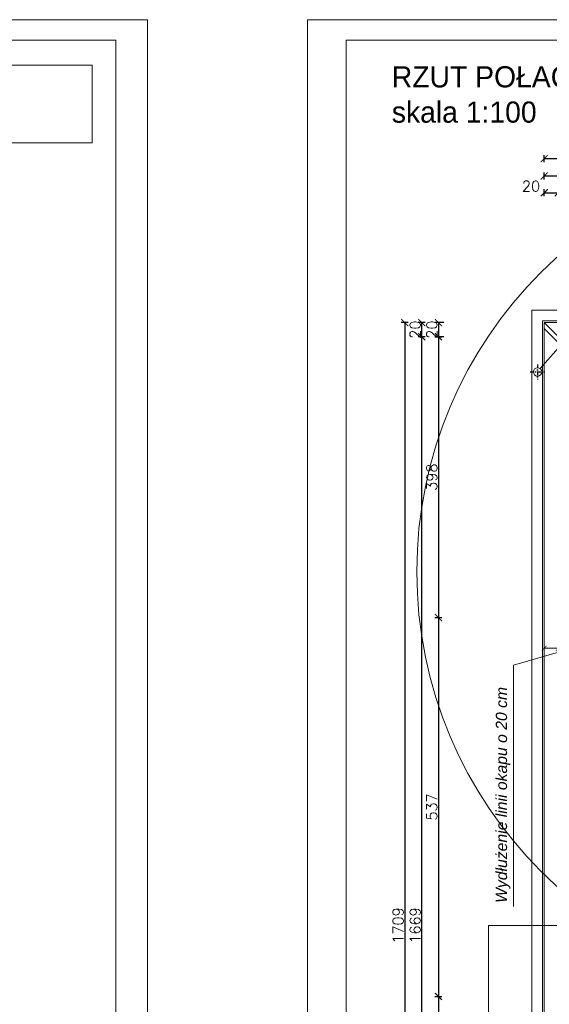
# Model space of a CAD drawing. Header units: millimetres. Extents: x -740 to 33545, y 5178 to 22494.
# Tile 100 of 256: x 12593 to 13343, y 6753 to 8148. Entities that reach past the tile are written whole.
import ezdxf
from ezdxf.lldxf.tags import DXFTag

# ---------------------------------------------------------------- set-up
doc = ezdxf.new("R2010")
doc.units = ezdxf.units.MM
doc.header["$MEASUREMENT"] = 0
doc.linetypes.add('AUSGEZOGEN', pattern=[0])
doc.linetypes.add('STRICHPUNKTX2', pattern=[2, 1, -0.5, 0, -0.5])
doc.layers.get('Defpoints').update_dxf_attribs({"color": 252})
doc.layers.add('_B___I__', color=252, linetype='AUSGEZOGEN')
for name, color, linetype, lineweight in [('_IS_EKO_Wentylacja_wyrzut', 16, 'Continuous', 20), ('A_l.przerywana', 252, 'ICAD_ISO03W100', 9), ('A_l.widokowa', 252, 'Continuous', 18), ('A_wymiarowanie', 252, 'Continuous', 9), ('l. przerywana', 252, 'ICAD_ISO03W100', 9), ('l.widokowa', 252, 'Continuous', 15), ('linia opisowa', 252, 'Continuous', 9), ('Nowe_820-G Rysunki Obrazki_Nr_pióra__23', 252, 'Continuous', 15), ('wymiarowanie', 252, 'Continuous', 9)]:
    doc.layers.add(name, color=color, linetype=linetype, lineweight=lineweight)
doc.styles.add('styl2', font='simplex.shx')
tags = doc.linetypes.add('ICAD_ISO03W100', pattern=[30, 12, -18]).pattern_tags.tags
tags[6:7] = [DXFTag(74, 4), DXFTag(75, 0), DXFTag(340, '0'), DXFTag(46, 1.0), DXFTag(50, 0.0), DXFTag(44, 0.0), DXFTag(45, 0.0)]
tags[4:5] = [DXFTag(74, 4), DXFTag(75, 0), DXFTag(340, '0'), DXFTag(46, 1.0), DXFTag(50, 0.0), DXFTag(44, 0.0), DXFTag(45, 0.0)]
doc.dimstyles.new('Kopia I_1.100', dxfattribs={"dimtxt": 15, "dimasz": 10, "dimexe": 5, "dimexo": 1, "dimgap": 1.5, "dimtad": 1, "dimdec": 1, "dimrnd": 0.5, "dimtxsty": 'styl2', "dimblk": 'ARCHTICK', "dimcen": 5, "dimadec": 0, "dimazin": 0, "dimtfac": 1, "dimtdec": 1, "dimtmove": 0, "dimatfit": 3, "dimldrblk": 'ARCHTICK', "dimfxl": 0, "dimarcsym": 0})
doc.dimstyles.new('Skala 1-100', dxfattribs={"dimtxt": 17, "dimasz": 7, "dimexe": 1, "dimexo": 1, "dimgap": 1.5, "dimtad": 1, "dimdec": 1, "dimrnd": 0.5, "dimtxsty": 'styl2', "dimblk": 'ARCHTICK', "dimcen": 7, "dimadec": 0, "dimazin": 0, "dimtfac": 1, "dimtdec": 1, "dimtmove": 1, "dimatfit": 3, "dimldrblk": 'ARCHTICK', "dimfxl": 0, "dimlwd": -1, "dimlwe": -1, "dimarcsym": 0})

# ---------------------------------------------------------------- blocks, each defined once
blk = doc.blocks.new('_ArchTick')
at = {"color": 0, "linetype": 'ByBlock', "const_width": 0.15}
blk.add_lwpolyline([(-0.5, -0.5), (0.5, 0.5)], dxfattribs=at)
blk = doc.blocks.new('*D1314')
at = {"layer": 'Defpoints', "color": 0}
for p in [(13336, 7257.4), (13336, 7210.8), (13356, 7210.8)]:
    blk.add_point(p, dxfattribs=at)
at = {"layer": 'wymiarowanie', "color": 0}
for p, q in [((13336, 7252.4), (13336, 7258.4)), ((13356, 7257.4), (13336, 7257.4)), ((13356, 7252.4), (13356, 7258.4))]:
    blk.add_line(p, q, dxfattribs=at)
at = {"layer": 'wymiarowanie', "color": 0, "xscale": 7, "yscale": 7, "zscale": 7, "rotation": 180}
blk.add_blockref('_ArchTick', (13336, 7257.4), dxfattribs=at)
at = {"layer": 'wymiarowanie', "color": 0, "xscale": 7, "yscale": 7, "zscale": 7}
blk.add_blockref('_ArchTick', (13356, 7257.4), dxfattribs=at)
at = {"layer": 'wymiarowanie', "color": 0, "insert": (13374.5, 7270.1), "char_height": 17, "attachment_point": 5, "style": 'styl2'}
blk.add_mtext('20', dxfattribs=at)
blk = doc.blocks.new('*D1803')
at = {"layer": 'Defpoints', "color": 0}
for p in [(13356, 7903), (13336, 7625.7), (13356, 7625.7)]:
    blk.add_point(p, dxfattribs=at)
at = {"layer": 'wymiarowanie', "color": 0, "lineweight": -2}
for p, q in [((13336, 7898), (13336, 7908)), ((13336, 7903), (13356, 7903)), ((13356, 7898), (13356, 7908))]:
    blk.add_line(p, q, dxfattribs=at)
at = {"layer": 'wymiarowanie', "color": 0, "lineweight": -2, "xscale": 10, "yscale": 10, "zscale": 10, "rotation": 180}
blk.add_blockref('_ArchTick', (13336, 7903), dxfattribs=at)
at = {"layer": 'wymiarowanie', "color": 0, "lineweight": -2, "xscale": 10, "yscale": 10, "zscale": 10}
blk.add_blockref('_ArchTick', (13356, 7903), dxfattribs=at)
at = {"layer": 'wymiarowanie', "color": 0, "insert": (13317.3, 7912.3), "char_height": 15, "attachment_point": 5, "style": 'styl2'}
blk.add_mtext('20', dxfattribs=at)
blk = doc.blocks.new('*D1813')
at = {"layer": 'Defpoints', "color": 0}
for p in [(13754, 7926.8), (13336, 7898), (13754, 7898)]:
    blk.add_point(p, dxfattribs=at)
at = {"layer": 'wymiarowanie', "color": 0, "lineweight": -2}
for p, q in [((13336, 7921.8), (13336, 7931.8)), ((13754, 7921.8), (13754, 7931.8)), ((13336, 7926.8), (13754, 7926.8))]:
    blk.add_line(p, q, dxfattribs=at)
at = {"layer": 'wymiarowanie', "color": 0, "lineweight": -2, "xscale": 10, "yscale": 10, "zscale": 10, "rotation": 180}
blk.add_blockref('_ArchTick', (13336, 7926.8), dxfattribs=at)
at = {"layer": 'wymiarowanie', "color": 0, "lineweight": -2, "xscale": 10, "yscale": 10, "zscale": 10}
blk.add_blockref('_ArchTick', (13754, 7926.8), dxfattribs=at)
at = {"layer": 'wymiarowanie', "color": 0, "insert": (13545, 7936.2), "char_height": 15, "attachment_point": 5, "style": 'styl2'}
blk.add_mtext('418', dxfattribs=at)
blk = doc.blocks.new('*D1818')
at = {"layer": 'Defpoints', "color": 0}
for p in [(16411.2, 7951.3), (13336, 7903), (16411.2, 7903)]:
    blk.add_point(p, dxfattribs=at)
at = {"layer": 'wymiarowanie', "color": 0, "lineweight": -2}
for p, q in [((13336, 7946.3), (13336, 7956.3)), ((16411.2, 7946.3), (16411.2, 7956.3)), ((13336, 7951.3), (16411.2, 7951.3))]:
    blk.add_line(p, q, dxfattribs=at)
at = {"layer": 'wymiarowanie', "color": 0, "lineweight": -2, "xscale": 10, "yscale": 10, "zscale": 10, "rotation": 180}
blk.add_blockref('_ArchTick', (13336, 7951.3), dxfattribs=at)
at = {"layer": 'wymiarowanie', "color": 0, "lineweight": -2, "xscale": 10, "yscale": 10, "zscale": 10}
blk.add_blockref('_ArchTick', (16411.2, 7951.3), dxfattribs=at)
at = {"layer": 'wymiarowanie', "color": 0, "insert": (14873.6, 7960.6), "char_height": 15, "attachment_point": 5, "style": 'styl2'}
blk.add_mtext('3075', dxfattribs=at)
blk = doc.blocks.new('*D1823')
at = {"layer": 'Defpoints', "color": 0}
for p in [(13194.9, 7718.9), (13186.1, 7698.9), (13194.9, 7698.9)]:
    blk.add_point(p, dxfattribs=at)
at = {"layer": 'wymiarowanie', "color": 0, "lineweight": -2}
for p, q in [((13193.9, 7718.9), (13181.1, 7718.9)), ((13186.1, 7718.9), (13186.1, 7698.9)), ((13193.9, 7698.9), (13181.1, 7698.9))]:
    blk.add_line(p, q, dxfattribs=at)
at = {"layer": 'wymiarowanie', "color": 0, "lineweight": -2, "xscale": 10, "yscale": 10, "zscale": 10}
for p, rotation in [((13186.1, 7718.9), 90), ((13186.1, 7698.9), 270)]:
    blk.add_blockref('_ArchTick', p, dxfattribs=dict(at, rotation=rotation))
at = {"layer": 'wymiarowanie', "color": 0, "insert": (13176.7, 7708.9), "char_height": 15, "attachment_point": 5, "rotation": 90, "style": 'styl2'}
blk.add_mtext('20', dxfattribs=at)
blk = doc.blocks.new('*D1824')
at = {"layer": 'Defpoints', "color": 0}
for p in [(13166.5, 7698.9), (13158.9, 7300.9), (13186.1, 7300.9)]:
    blk.add_point(p, dxfattribs=at)
at = {"layer": 'wymiarowanie', "color": 0, "lineweight": -2}
for p, q in [((13181.1, 7698.9), (13191.1, 7698.9)), ((13186.1, 7698.9), (13186.1, 7300.9)), ((13181.1, 7300.9), (13191.1, 7300.9))]:
    blk.add_line(p, q, dxfattribs=at)
at = {"layer": 'wymiarowanie', "color": 0, "lineweight": -2, "xscale": 10, "yscale": 10, "zscale": 10}
for p, rotation in [((13186.1, 7698.9), 90), ((13186.1, 7300.9), 270)]:
    blk.add_blockref('_ArchTick', p, dxfattribs=dict(at, rotation=rotation))
at = {"layer": 'wymiarowanie', "color": 0, "insert": (13176.7, 7499.9), "char_height": 15, "attachment_point": 5, "rotation": 90, "style": 'styl2'}
blk.add_mtext('398', dxfattribs=at)
blk = doc.blocks.new('*D1825')
at = {"layer": 'Defpoints', "color": 0}
for p in [(13158.9, 7300.9), (13160.3, 6763.9), (13186.1, 6763.9)]:
    blk.add_point(p, dxfattribs=at)
at = {"layer": 'wymiarowanie', "color": 0, "lineweight": -2}
for p, q in [((13181.1, 7300.9), (13191.1, 7300.9)), ((13186.1, 7300.9), (13186.1, 6763.9)), ((13181.1, 6763.9), (13191.1, 6763.9))]:
    blk.add_line(p, q, dxfattribs=at)
at = {"layer": 'wymiarowanie', "color": 0, "lineweight": -2, "xscale": 10, "yscale": 10, "zscale": 10}
for p, rotation in [((13186.1, 7300.9), 90), ((13186.1, 6763.9), 270)]:
    blk.add_blockref('_ArchTick', p, dxfattribs=dict(at, rotation=rotation))
at = {"layer": 'wymiarowanie', "color": 0, "insert": (13176.7, 7032.4), "char_height": 15, "attachment_point": 5, "rotation": 90, "style": 'styl2'}
blk.add_mtext('537', dxfattribs=at)
blk = doc.blocks.new('*D1826')
at = {"layer": 'Defpoints', "color": 0}
for p in [(13160.3, 6763.9), (13186.1, 6597.2), (13917.8, 6597.2)]:
    blk.add_point(p, dxfattribs=at)
at = {"layer": 'wymiarowanie', "color": 0, "lineweight": -2}
for p, q in [((13181.1, 6763.9), (13191.1, 6763.9)), ((13186.1, 6763.9), (13186.1, 6597.2)), ((13191.1, 6597.2), (13181.1, 6597.2))]:
    blk.add_line(p, q, dxfattribs=at)
at = {"layer": 'wymiarowanie', "color": 0, "lineweight": -2, "xscale": 10, "yscale": 10, "zscale": 10}
for p, rotation in [((13186.1, 6763.9), 90), ((13186.1, 6597.2), 270)]:
    blk.add_blockref('_ArchTick', p, dxfattribs=dict(at, rotation=rotation))
at = {"layer": 'wymiarowanie', "color": 0, "insert": (13176, 6680.5), "char_height": 15, "attachment_point": 5, "rotation": 90, "style": 'styl2'}
blk.add_mtext('166,5', dxfattribs=at)
blk = doc.blocks.new('*D1830')
at = {"layer": 'Defpoints', "color": 0}
for p in [(13162.5, 7698.9), (13193.9, 7698.9), (13186.1, 6029.8)]:
    blk.add_point(p, dxfattribs=at)
at = {"layer": 'wymiarowanie', "color": 0, "lineweight": -2}
for p, q in [((13167.5, 7698.9), (13157.5, 7698.9)), ((13162.5, 6029.8), (13162.5, 7698.9)), ((13167.5, 6029.8), (13157.5, 6029.8))]:
    blk.add_line(p, q, dxfattribs=at)
at = {"layer": 'wymiarowanie', "color": 0, "lineweight": -2, "xscale": 10, "yscale": 10, "zscale": 10}
for p, rotation in [((13162.5, 7698.9), 90), ((13162.5, 6029.8), 270)]:
    blk.add_blockref('_ArchTick', p, dxfattribs=dict(at, rotation=rotation))
at = {"layer": 'wymiarowanie', "color": 0, "insert": (13153.1, 6864.4), "char_height": 15, "attachment_point": 5, "rotation": 90, "style": 'styl2'}
blk.add_mtext('1669', dxfattribs=at)
blk = doc.blocks.new('*D1831')
at = {"layer": 'Defpoints', "color": 0}
for p in [(13162.5, 7718.9), (13194.9, 7718.9), (13193.9, 7698.9)]:
    blk.add_point(p, dxfattribs=at)
at = {"layer": 'wymiarowanie', "color": 0, "lineweight": -2}
for p, q in [((13167.5, 7718.9), (13157.5, 7718.9)), ((13162.5, 7698.9), (13162.5, 7718.9)), ((13167.5, 7698.9), (13157.5, 7698.9))]:
    blk.add_line(p, q, dxfattribs=at)
at = {"layer": 'wymiarowanie', "color": 0, "lineweight": -2, "xscale": 10, "yscale": 10, "zscale": 10}
for p, rotation in [((13162.5, 7718.9), 90), ((13162.5, 7698.9), 270)]:
    blk.add_blockref('_ArchTick', p, dxfattribs=dict(at, rotation=rotation))
at = {"layer": 'wymiarowanie', "color": 0, "insert": (13153.1, 7708.9), "char_height": 15, "attachment_point": 5, "rotation": 90, "style": 'styl2'}
blk.add_mtext('20', dxfattribs=at)
blk = doc.blocks.new('*D1832')
at = {"layer": 'Defpoints', "color": 0}
for p in [(13167.5, 7718.9), (13138.3, 6009.8), (13167.5, 6009.8)]:
    blk.add_point(p, dxfattribs=at)
at = {"layer": 'wymiarowanie', "color": 0, "lineweight": -2}
for p, q in [((13143.3, 7718.9), (13133.3, 7718.9)), ((13138.3, 7718.9), (13138.3, 6009.8)), ((13143.3, 6009.8), (13133.3, 6009.8))]:
    blk.add_line(p, q, dxfattribs=at)
at = {"layer": 'wymiarowanie', "color": 0, "lineweight": -2, "xscale": 10, "yscale": 10, "zscale": 10}
for p, rotation in [((13138.3, 7718.9), 90), ((13138.3, 6009.8), 270)]:
    blk.add_blockref('_ArchTick', p, dxfattribs=dict(at, rotation=rotation))
at = {"layer": 'wymiarowanie', "color": 0, "insert": (13128.9, 6864.4), "char_height": 15, "attachment_point": 5, "rotation": 90, "style": 'styl2'}
blk.add_mtext('1709', dxfattribs=at)

msp = doc.modelspace()

# ---------------------------------------------------------------- linework, layer by layer
at = {"layer": '_B___I__', "linetype": 'STRICHPUNKTX2', "ltscale": 5}
for p, q in [((13316.09, 7648.97), (13337.09, 7648.97)), ((13326.59, 7659.47), (13326.59, 7638.47))]:
    msp.add_line(p, q, dxfattribs=at)
at = {"layer": '_IS_EKO_Wentylacja_wyrzut', "linetype": 'Continuous', "ltscale": 10}
msp.add_circle((13755.42, 7365.85), 600, dxfattribs=at)
at = {"layer": 'A_l.przerywana', "lineweight": 9}
msp.add_line((13754.06, 7300.88), (13336.02, 7718.92), dxfattribs=at)
at = {"layer": 'A_l.widokowa'}
for points in [[(13318.52, 7736.42), (13318.52, 5992.3), (16428.66, 5992.3), (16428.66, 7742.21), (15557.59, 7742.21), (15557.59, 7202.04), (14189.6, 7202.04), (14189.6, 7736.42)], [(13333.52, 7721.42), (13333.52, 6007.3), (16413.66, 6007.3), (16413.66, 7727.21), (15572.59, 7727.21), (15572.59, 7187.04), (14174.6, 7187.04), (14174.6, 7721.42)], [(13336.02, 7718.92), (13336.02, 6009.8), (16411.16, 6009.8), (16411.16, 7724.71), (15575.09, 7724.71), (15575.09, 7184.54), (14172.1, 7184.54), (14172.1, 7718.92)]]:
    msp.add_lwpolyline(points, close=True, dxfattribs=at)
at = {"layer": 'A_wymiarowanie'}
msp.add_line((13256.87, 6864.36), (13256.88, 6488.26), dxfattribs=at)
at = {"layer": 'l. przerywana', "ltscale": 0.2}
msp.add_circle((13326.59, 7648.97), 6, dxfattribs=at)
at = {"layer": 'l.widokowa', "linetype": 'Continuous', "lineweight": 9}
msp.add_line((13748.06, 7298.39), (13336.02, 7710.43), dxfattribs=at)
at = {"layer": 'Nowe_820-G Rysunki Obrazki_Nr_pióra__23', "linetype": 'Continuous', "lineweight": 15}
for points in [[(8628.59, 8119.48), (12728.99, 8119.48)], [(12728.99, 8119.48), (12728.99, 5249.28)], [(13055.23, 8119.48), (13055.23, 5249.28)], [(13055.23, 8119.48), (17155.64, 8119.48)], [(12695.13, 8083.92), (12375.93, 8083.92)], [(12695.13, 7973.85), (12695.13, 8083.92)], [(12375.93, 7973.85), (12695.13, 7973.85)]]:
    msp.add_lwpolyline(points, dxfattribs=at)
at = {"layer": 'wymiarowanie'}
for p, q in [((13461.74, 7802.42), (13330.08, 7653.85)), ((13292.64, 7233.49), (13376.02, 7257.43)), ((13292.64, 6891.2), (13292.64, 7233.49)), ((13256.87, 6864.36), (13407.09, 6864.36))]:
    msp.add_line(p, q, dxfattribs=at)
for points in [[(8573.71, 8148.27), (8573.71, 5178.27), (12773.71, 5178.27), (12773.71, 8148.27), (8573.71, 8148.27)], [(13000.35, 8148.27), (13000.35, 5178.27), (17200.35, 5178.27), (17200.35, 8148.27), (13000.35, 8148.27)]]:
    msp.add_lwpolyline(points, dxfattribs=at)

# ---------------------------------------------------------------- texts
at = {"layer": 'linia opisowa', "insert": (13288.15, 6896.41), "char_height": 15.96, "width": 406.4755, "attachment_point": 7, "rotation": 90}
msp.add_mtext('{\\fArial|b0|i1|c238|p0;Wydłużenie linii okapu o 20 cm}', dxfattribs=at)
at = {"layer": 'wymiarowanie', "insert": (13120.06, 8082.31), "char_height": 30, "width": 1126.4897, "attachment_point": 1}
msp.add_mtext('{\\fCentury Gothic|b0|i0|c238|p0;RZUT POŁACI DACHOWYCH\\Pskala 1:100}', dxfattribs=at)

# ---------------------------------------------------------------- dimensions: what is measured, and where the dimension line sits
at = {"layer": 'wymiarowanie'}
for base, p1, p2, picture, middle in [((16411.16, 7951.27), (13336.02, 7902.96), (16411.16, 7902.96), '*D1818', (14873.59, 7960.64)), ((13754.03, 7926.83), (13336.02, 7897.96), (13754.03, 7897.96), '*D1813', (13545.03, 7936.2))]:
    dim = msp.add_linear_dim(base=base, p1=p1, p2=p2, dimstyle='Kopia I_1.100', override={"dimtmove": 1, "dimfxl": 5}, dxfattribs=at)
    dim.commit()
    dim.dimension.update_dxf_attribs({"geometry": picture, "text_midpoint": middle})
dim = msp.add_linear_dim(base=(13356.02, 7902.96), p1=(13336.02, 7625.69), p2=(13356.02, 7625.69), dimstyle='Kopia I_1.100', override={"dimtmove": 1, "dimfxl": 5}, dxfattribs=at)
dim.commit()
dim.dimension.update_dxf_attribs({"geometry": '*D1803', "text_midpoint": (13317.34, 7902.96), "dimtype": 160})
for base, p1, p2, picture, middle in [((13138.28, 6009.8), (13167.51, 7718.92), (13167.51, 6009.8), '*D1832', (13128.9, 6864.36)), ((13162.51, 7698.92), (13186.07, 6029.8), (13193.88, 7698.92), '*D1830', (13153.13, 6864.36)), ((13186.0727, 7300.8691), (13166.4558, 7698.9172), (13158.9184, 7300.8691), '*D1824', (13176.6977, 7499.8932)), ((13186.07, 6763.86), (13158.92, 7300.87), (13160.34, 6763.86), '*D1825', (13176.7, 7032.37)), ((13186.07, 6597.17), (13160.34, 6763.86), (13917.79, 6597.17), '*D1826', (13176.02, 6680.51))]:
    dim = msp.add_linear_dim(base=base, p1=p1, p2=p2, angle=90, dimstyle='Kopia I_1.100', override={"dimtmove": 1, "dimfxl": 5}, dxfattribs=at)
    dim.commit()
    dim.dimension.update_dxf_attribs({"geometry": picture, "text_midpoint": middle})
for base, p1, p2, angle, dimstyle, override, picture, middle in [((13162.51, 7718.92), (13193.88, 7698.92), (13194.88, 7718.92), 90, 'Kopia I_1.100', {"dimtmove": 1, "dimfxl": 5}, '*D1831', (13162.51, 7708.92)), ((13336.02, 7257.43), (13356.02, 7210.81), (13336.02, 7210.81), 180, 'Skala 1-100', {"dimfxl": 5}, '*D1314', (13374.54, 7259.64))]:
    dim = msp.add_linear_dim(base=base, p1=p1, p2=p2, angle=angle, dimstyle=dimstyle, override=override, dxfattribs=at)
    dim.commit()
    dim.dimension.update_dxf_attribs({"geometry": picture, "text_midpoint": middle, "dimtype": 160})
dim = msp.add_linear_dim(base=(13186.07, 7698.92), p1=(13194.88, 7718.92), p2=(13194.88, 7698.92), angle=90, dimstyle='Kopia I_1.100', dxfattribs=at)
dim.commit()
dim.dimension.update_dxf_attribs({"geometry": '*D1823', "text_midpoint": (13186.07, 7708.92), "dimtype": 160})

doc.saveas('drawing.dxf')
